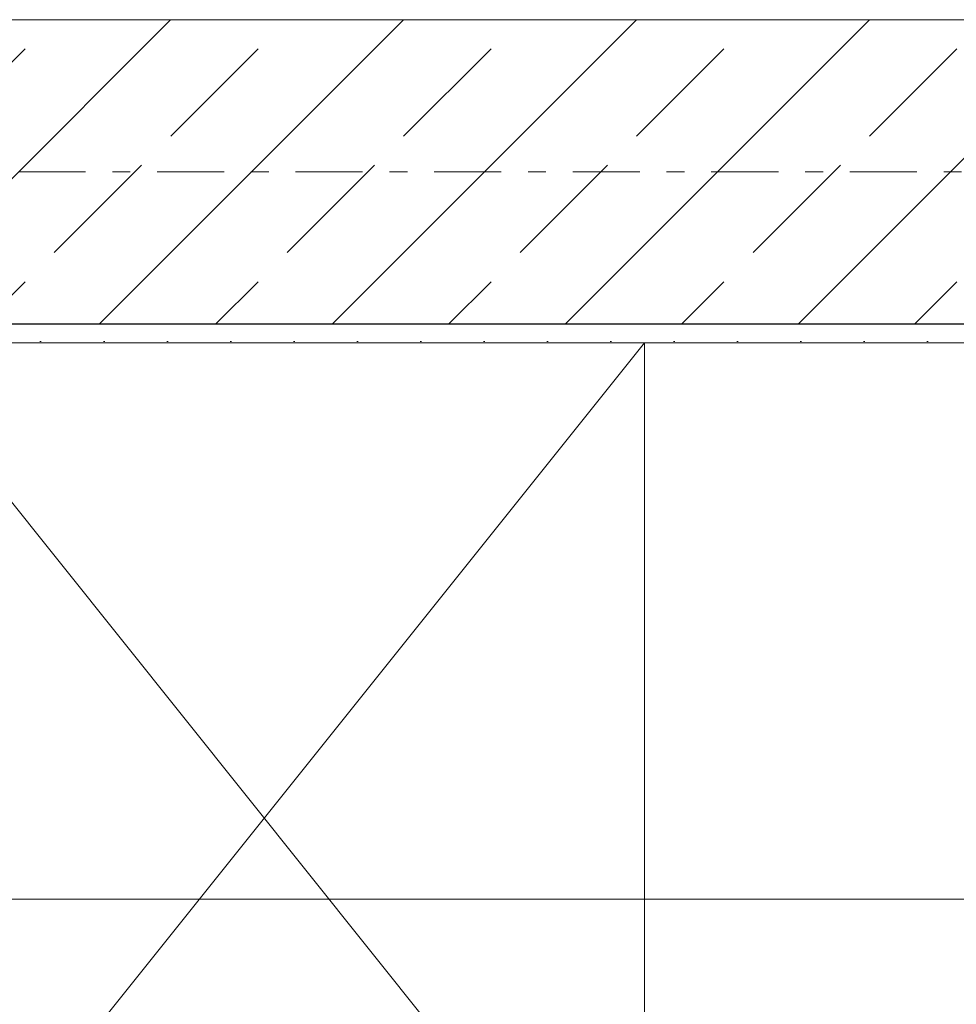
# Model space of a CAD drawing. Extents: x 100 to 2982, y 37 to 2050.
# Tile 40 of 135: x 677 to 751, y 1127 to 1205. Entities that reach past the tile are written whole.
import ezdxf
from ezdxf.xclip import XClip

# ---------------------------------------------------------------- set-up
doc = ezdxf.new("R2010")
doc.units = 0
doc.header["$MEASUREMENT"] = 0
doc.header["$XCLIPFRAME"] = 0
doc.linetypes.add('Przerywana podwójnie', pattern=[54.680554, 26.458333, -10.583333, 7.055556, -10.583333])
for name, color, linetype in [('299-A Wymiary Opisy', 7, 'Continuous'), ('330-W Wyposażenie', 7, 'Continuous'), ('410-K Osie', 7, 'Continuous'), ('420-K Ściany', 7, 'Continuous'), ('820-G Rysunki Obrazki', 7, 'Continuous')]:
    doc.layers.add(name, color=color, linetype=linetype)

# ---------------------------------------------------------------- blocks, each defined once
blk = doc.blocks.new('Rysunek_1_1', base_point=(-18316.349, -206.526))
at = {"layer": '420-K Ściany', "linetype": 'Continuous', "lineweight": 5}
h = blk.add_hatch(dxfattribs=at)
h.set_pattern_fill('Beton_zbrojony_0001', color=170, style=0, pattern_type=2)
h.set_pattern_definition([(45, (-18316.349, -206.526), (-9.192388, 9.192388), []), (45, (-18320.945, -201.929), (-9.192388, 9.192388), [9.75, -3.25])])
h.paths.add_polyline_path([(944.802, 1204.509), (664.802, 1204.509), (664.802, 1180.509), (944.802, 1180.509)])
h = blk.add_hatch(dxfattribs=at)
h.set_pattern_fill('Tynk_0001', color=180, style=0, pattern_type=2)
h.set_pattern_definition([(0, (-18316.349, -206.5255), (0, 8.660254), [0, -5]), (0, (-18313.849, -202.195), (0, 8.660254), [0, -5])])
h.paths.add_polyline_path([(964.802, 1180.509), (640.802, 1180.509), (640.802, 1179.009), (964.802, 1179.009)])
at = {"layer": '299-A Wymiary Opisy', "color": 85, "linetype": 'Continuous', "lineweight": 13, "ltscale": 0.2}
blk.add_line((1101.802, 1135.105), (664.802, 1135.105), dxfattribs=at)
at = {"layer": '330-W Wyposażenie', "color": 4, "linetype": 'Continuous', "lineweight": 13, "ltscale": 0.2}
for p, q in [((666.302, 1179.009), (726.302, 1104.009)), ((666.302, 1104.009), (726.302, 1179.009))]:
    blk.add_line(p, q, dxfattribs=at)
at = {"layer": '330-W Wyposażenie', "color": 4, "linetype": 'Continuous', "lineweight": 13, "ltscale": 0.2, "flags": 128}
blk.add_lwpolyline([(666.302, 1104.009), (666.302, 1179.009), (726.302, 1179.009), (726.302, 1104.009)], close=True, dxfattribs=at)
at = {"layer": '410-K Osie', "color": 4, "linetype": 'Przerywana podwójnie', "lineweight": 13, "ltscale": 0.2}
blk.add_line((589.417, 1192.509), (2255.561, 1192.509), dxfattribs=at)
blk.add_line((589.417, 1192.509), (2255.561, 1192.509), dxfattribs=at)
at = {"layer": '420-K Ściany', "color": 27, "linetype": 'Continuous', "lineweight": 25, "ltscale": 0.2}
blk.add_line((664.802, 1180.509), (944.802, 1180.509), dxfattribs=at)
at = {"layer": '420-K Ściany', "color": 47, "linetype": 'Continuous', "lineweight": 15, "ltscale": 0.2, "flags": 128}
for points in [[(944.802, 1204.509), (664.802, 1204.509)], [(640.802, 1179.009), (964.802, 1179.009)]]:
    blk.add_lwpolyline(points, dxfattribs=at)

msp = doc.modelspace()

# ---------------------------------------------------------------- block references
at = {"layer": '820-G Rysunki Obrazki', "color": 65, "linetype": 'Continuous', "lineweight": 13, "ltscale": 0.2}
ref = msp.add_blockref('Rysunek_1_1', (-18316.349, -206.526), dxfattribs=at)
XClip(ref).set_block_clipping_path([(244.527027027, 76.8014120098), (2570.9054054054, 2022.1162324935)])

doc.saveas('drawing.dxf')
